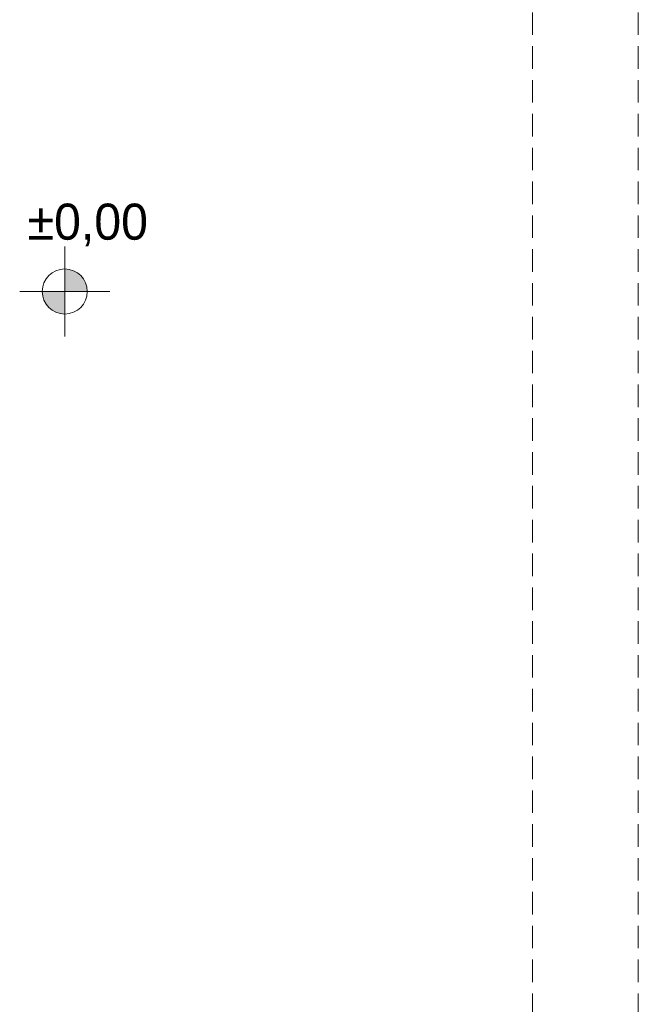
# Model space of a CAD drawing. Extents: x -528673 to -468586, y 24609 to 131944.
# Tile 46 of 87: x -481335 to -478590, y 60516 to 64882. Entities that reach past the tile are written whole.
import ezdxf

# ---------------------------------------------------------------- set-up
doc = ezdxf.new("R2010")
doc.units = 0
doc.header["$MEASUREMENT"] = 0
doc.linetypes.add('Krawędzie ukryte', pattern=[150, 100, -50])
doc.layers.add('#PODKŁAD', color=252, linetype='Continuous')
doc.layers.add('INWENT RZĘDNE', color=252, linetype='Continuous')
doc.layers.add('INWENT RZĘDNE_Nr_Pióra__21', color=252, linetype='Continuous', lineweight=9)
doc.layers.add('Istniejące stropy_Nr_Pióra__5', color=252, linetype='Continuous', lineweight=13)
doc.styles.add('GENERATED_STYLE_1', font='txt')

# ---------------------------------------------------------------- blocks, each defined once
blk = doc.blocks.new('Koty wysokościowe_113', base_point=(-481134.7, 63676.8))
at = {"layer": 'INWENT RZĘDNE_Nr_Pióra__21', "linetype": 'Continuous'}
for points in [[(-481134.7, 63676.8), (-481034.7, 63676.8), (-481042.3, 63715), (-481064, 63747.5), (-481096.4, 63769.2), (-481134.7, 63776.8)], [(-481134.7, 63676.8), (-481234.7, 63676.8), (-481227.1, 63638.5), (-481205.4, 63606.1), (-481173, 63584.4), (-481134.7, 63576.8)]]:
    blk.add_hatch(color=256, dxfattribs=at).paths.add_polyline_path(points, flags=0)
for p, q in [((-481134.7, 63476.8), (-481134.7, 63876.8)), ((-481334.7, 63676.8), (-480934.7, 63676.8))]:
    blk.add_line(p, q, dxfattribs=at)
blk.add_circle((-481134.7, 63676.8), 100, dxfattribs=at)
at = {"layer": 'INWENT RZĘDNE_Nr_Pióra__21', "insert": (-481299.5, 63876.8), "char_height": 160, "attachment_point": 7, "style": 'GENERATED_STYLE_1'}
blk.add_mtext('{±0,00}', dxfattribs=at)
blk = doc.blocks.new('PIĘTRO')
at = {"layer": 'Istniejące stropy_Nr_Pióra__5', "color": 252, "linetype": 'Krawędzie ukryte', "lineweight": 15}
for p, q in [((-479060.2, 59264.5), (-479060.2, 67744.5)), ((-478590.2, 59264.5), (-478590.2, 67744.5))]:
    blk.add_line(p, q, dxfattribs=at)
at = {"layer": 'INWENT RZĘDNE', "color": 252, "lineweight": 15}
blk.add_blockref('Koty wysokościowe_113', (-481134.7, 63676.8), dxfattribs=at)

msp = doc.modelspace()

# ---------------------------------------------------------------- block references
at = {"layer": '#PODKŁAD'}
msp.add_blockref('PIĘTRO', (0, 0), dxfattribs=at)

doc.saveas('drawing.dxf')
